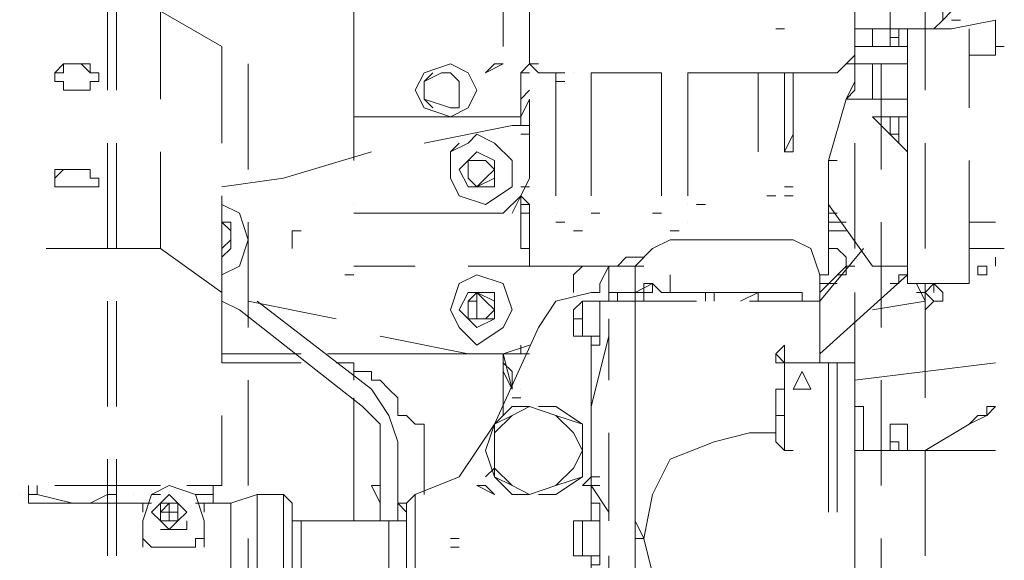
# Model space of a CAD drawing. Header units: millimetres. Extents: x 0 to 1151, y 0 to 297.
# Tile 54 of 93: x 352.72 to 357.46, y 134.67 to 137.27. Entities that reach past the tile are written whole.
import ezdxf

# ---------------------------------------------------------------- set-up
doc = ezdxf.new("R2010")
doc.units = ezdxf.units.MM
doc.header["$MEASUREMENT"] = 0
doc.layers.get('0').update_dxf_attribs({"linetype": 'CONTINUOUS'})

msp = doc.modelspace()

# ---------------------------------------------------------------- linework, layer by layer
at = {"color": 7, "linetype": 'Continuous', "lineweight": 20, "true_color": 0x000007}
for p, q in [((356.9123, 137.227), (356.9123, 137.481)), ((355.1767, 137.4387), (355.1767, 137.1)), ((356.743, 136.9307), (356.743, 137.4387)), ((357.0817, 136.9307), (357.0817, 137.4387)), ((353.1447, 136.9307), (353.1447, 137.3963)), ((353.187, 136.9307), (353.187, 137.3963)), ((353.3987, 136.8883), (353.3987, 137.3117)), ((353.3987, 137.3117), (353.695, 137.1423)), ((355.0497, 137.3117), (355.0497, 137.2693)), ((355.0497, 137.227), (355.0497, 137.3117)), ((355.0497, 137.227), (355.0497, 137.2693)), ((355.1767, 137.2693), (355.1767, 137.2693)), ((357.2087, 137.2693), (357.251, 137.2693)), ((357.2087, 137.2693), (357.2087, 137.2693)), ((357.4203, 137.2693), (357.2087, 137.227)), ((357.4203, 137.227), (357.4203, 137.2693)), ((355.0497, 137.227), (355.0497, 137.1423)), ((355.0497, 137.227), (355.0497, 137.227)), ((356.362, 137.227), (356.4043, 137.227)), ((356.7853, 137.227), (356.9123, 137.227)), ((356.8277, 137.227), (356.8277, 137.1423)), ((356.9123, 137.227), (356.9547, 137.227)), ((356.9123, 137.1423), (356.9123, 137.227)), ((356.9547, 137.227), (357.124, 137.227)), ((356.9547, 137.227), (356.9547, 137.1423)), ((356.9547, 137.1423), (356.9547, 137.227)), ((356.997, 137.227), (356.997, 136.846)), ((356.997, 137.1423), (356.997, 137.227)), ((356.997, 137.1423), (356.997, 137.227)), ((356.997, 137.227), (356.997, 136.846)), ((357.124, 137.227), (357.2087, 137.227)), ((357.2933, 137.227), (357.2933, 136.846)), ((357.2933, 137.227), (357.2933, 137.1)), ((356.743, 137.1), (356.743, 137.1847)), ((356.9547, 137.1423), (356.9547, 137.1847)), ((353.695, 137.1423), (353.695, 136.6767)), ((355.0497, 137.1423), (355.0497, 137.1423)), ((355.1767, 137.1423), (355.1767, 137.1423)), ((356.997, 137.1423), (356.743, 137.1423)), ((357.4203, 137.1423), (357.4627, 137.1423)), ((356.997, 137.1), (356.997, 136.846)), ((356.997, 137.1), (356.997, 136.846)), ((352.933, 137.0577), (353.0177, 137.0577)), ((353.0177, 137.0577), (353.06, 137.0577)), ((353.822, 137.0577), (353.822, 136.5497)), ((354.33, 137.0577), (354.33, 137.0577)), ((355.0497, 137.0577), (354.965, 137.0153)), ((354.965, 137.0153), (355.0073, 137.0577)), ((355.0073, 137.0577), (355.0497, 137.0577)), ((355.1767, 137.0577), (355.1343, 137.0153)), ((355.1767, 137.0577), (355.1767, 137.0577)), ((355.1767, 137.0577), (355.219, 137.0577)), ((355.1767, 137.0577), (355.1767, 137.0577)), ((356.87, 136.5497), (356.87, 137.0577)), ((355.1343, 137.0153), (355.1767, 137.0153)), ((355.219, 137.0153), (355.3037, 137.0153)), ((355.219, 137.0153), (355.3037, 137.0153)), ((355.3037, 137.0153), (355.2613, 137.0153)), ((355.3037, 137.0153), (355.346, 137.0153)), ((355.3037, 137.0153), (355.3037, 136.973)), ((355.3883, 137.0153), (355.3883, 137.0153)), ((355.473, 137.0153), (355.473, 137.0153)), ((355.473, 137.0153), (355.473, 137.0153)), ((355.473, 137.0153), (355.8117, 137.0153)), ((355.473, 137.0153), (355.473, 136.973)), ((355.473, 137.0153), (355.5153, 137.0153)), ((355.8117, 137.0153), (355.7693, 137.0153)), ((355.7693, 137.0153), (355.7693, 137.0153)), ((355.8117, 137.0153), (355.8117, 137.0153)), ((355.8117, 136.973), (355.8117, 137.0153)), ((355.981, 137.0153), (355.9387, 137.0153)), ((355.9387, 137.0153), (356.4467, 137.0153)), ((355.981, 137.0153), (355.9387, 137.0153)), ((355.9387, 137.0153), (356.4043, 137.0153)), ((355.9387, 137.0153), (355.9387, 136.973)), ((355.981, 137.0153), (356.0233, 137.0153)), ((355.981, 137.0153), (356.0233, 137.0153)), ((356.0233, 137.0153), (356.0657, 137.0153)), ((356.2773, 137.0153), (356.235, 137.0153)), ((356.2773, 137.0153), (356.235, 137.0153)), ((356.2773, 136.973), (356.2773, 137.0153)), ((356.3197, 137.0153), (356.3197, 137.0153)), ((356.4467, 137.0153), (356.4043, 137.0153)), ((356.4467, 137.0153), (356.4043, 137.0153)), ((356.4043, 137.0153), (356.4467, 137.0153)), ((356.4467, 136.8883), (356.4467, 137.0153)), ((356.4467, 137.0153), (356.4467, 137.0153)), ((356.4467, 137.0153), (356.489, 137.0153)), ((356.743, 137.0153), (356.743, 137.0153)), ((356.743, 137.0153), (356.743, 137.0153)), ((356.743, 137.0153), (356.743, 136.973)), ((353.0177, 136.9307), (352.933, 136.9307)), ((355.1343, 136.8883), (355.1767, 136.9307)), ((355.1767, 136.9307), (355.1767, 136.9307)), ((355.3037, 136.973), (355.346, 136.973)), ((355.3037, 136.973), (355.346, 136.973)), ((355.3037, 136.4227), (355.3037, 136.973)), ((355.473, 136.4227), (355.473, 136.973)), ((355.8117, 136.973), (355.8117, 136.4227)), ((355.8117, 136.973), (355.8117, 136.973)), ((355.9387, 136.973), (355.9387, 136.973)), ((355.9387, 136.4227), (355.9387, 136.973)), ((355.9387, 136.973), (355.9387, 136.973)), ((356.2773, 136.973), (356.2773, 136.6343)), ((356.4043, 136.6343), (356.4043, 136.973)), ((356.743, 136.973), (356.7007, 136.8883)), ((356.743, 136.9307), (356.7007, 136.8883)), ((356.997, 136.9307), (356.997, 136.9307)), ((354.33, 136.8883), (354.33, 136.592)), ((355.1767, 136.8883), (355.1767, 136.5073)), ((356.4467, 136.6343), (356.4467, 136.8883)), ((356.616, 136.592), (356.7007, 136.8883)), ((356.997, 136.8883), (356.7007, 136.8883)), ((355.0497, 136.8037), (354.7957, 136.8037)), ((355.1343, 136.8037), (355.1343, 136.7613)), ((356.9123, 136.719), (356.9123, 136.8037)), ((356.9547, 136.8037), (356.9547, 136.6767)), ((356.9547, 136.6767), (356.9547, 136.8037)), ((356.997, 136.6343), (356.997, 136.8037)), ((356.997, 136.6343), (356.997, 136.8037)), ((355.092, 136.7613), (354.6687, 136.6767)), ((355.1767, 136.7613), (355.092, 136.7613)), ((354.9227, 136.719), (355.0073, 136.6767)), ((355.0073, 136.6767), (354.9227, 136.719)), ((355.1767, 136.719), (355.1343, 136.719)), ((355.1767, 136.719), (355.1343, 136.719)), ((355.1767, 136.719), (355.1343, 136.719)), ((355.1343, 136.719), (355.1767, 136.719)), ((355.1343, 136.719), (355.1767, 136.719)), ((355.1767, 136.719), (355.1767, 136.719)), ((356.4043, 136.6343), (356.4467, 136.719)), ((356.9547, 136.6767), (356.9547, 136.719)), ((353.1447, 136.1687), (353.1447, 136.6767)), ((353.187, 136.1687), (353.187, 136.6767)), ((354.838, 136.6767), (354.7957, 136.6343)), ((356.743, 136.1687), (356.743, 136.6767)), ((357.0817, 136.1687), (357.0817, 136.6767)), ((354.4147, 136.6343), (353.9913, 136.5073)), ((356.4467, 136.6343), (356.4043, 136.6343)), ((356.6583, 136.592), (356.616, 136.592)), ((356.616, 136.592), (356.6583, 136.592)), ((356.616, 136.592), (356.6583, 136.592)), ((356.6583, 136.592), (356.616, 136.592)), ((356.997, 136.592), (356.997, 136.211)), ((356.997, 136.592), (356.997, 136.211)), ((357.2933, 136.592), (357.2933, 136.211)), ((352.933, 136.5497), (353.0177, 136.5497)), ((353.9913, 136.5073), (353.695, 136.465)), ((355.1343, 136.4227), (355.1767, 136.5073)), ((353.0177, 136.465), (352.933, 136.465)), ((355.1343, 136.465), (355.1767, 136.465)), ((356.4043, 136.465), (356.4467, 136.465)), ((353.695, 136.4227), (353.695, 135.957)), ((355.092, 136.338), (355.1343, 136.4227)), ((355.1767, 136.3803), (355.1343, 136.4227)), ((356.3197, 136.4227), (356.362, 136.4227)), ((356.3197, 136.4227), (356.3197, 136.4227)), ((356.3197, 136.4227), (356.362, 136.4227)), ((356.362, 136.4227), (356.362, 136.4227)), ((356.362, 136.4227), (356.362, 136.4227)), ((356.4043, 136.4227), (356.4467, 136.4227)), ((354.33, 136.3803), (354.33, 136.3803)), ((355.1343, 136.3803), (355.1343, 136.1687)), ((355.1767, 136.3803), (355.1767, 136.1687)), ((355.9387, 136.3803), (355.9387, 136.3803)), ((355.981, 136.3803), (356.0233, 136.3803)), ((354.965, 136.338), (354.33, 136.338)), ((354.33, 136.338), (354.33, 136.338)), ((355.0073, 136.338), (355.0497, 136.338)), ((355.1767, 136.338), (355.1343, 136.338)), ((355.1767, 136.338), (355.1767, 136.084)), ((355.3037, 136.338), (355.3037, 136.338)), ((355.473, 136.338), (355.5153, 136.338)), ((355.7693, 136.338), (355.8117, 136.338)), ((356.616, 136.338), (356.6583, 136.338)), ((356.616, 136.338), (356.6583, 136.338)), ((353.822, 136.2957), (353.822, 135.7877)), ((355.1767, 136.084), (355.1767, 136.2957)), ((355.3037, 136.2957), (355.346, 136.2957)), ((355.9387, 136.2957), (355.9387, 136.2957)), ((356.7007, 136.2957), (356.616, 136.2957)), ((356.87, 135.7877), (356.87, 136.2957)), ((356.997, 136.1687), (356.997, 136.2957)), ((357.4203, 136.2957), (357.2933, 136.2957)), ((354.0337, 136.1687), (354.0337, 136.2533)), ((355.3883, 136.2533), (355.4307, 136.2533)), ((355.3883, 136.2533), (355.3883, 136.2533)), ((355.3883, 136.2533), (355.4307, 136.2533)), ((355.4307, 136.2533), (355.4307, 136.2533)), ((355.854, 136.2533), (355.8963, 136.2533)), ((355.854, 136.2533), (355.854, 136.2533)), ((355.854, 136.2533), (355.8963, 136.2533)), ((355.8963, 136.2533), (355.8963, 136.2533)), ((356.7007, 136.2533), (356.616, 136.2533)), ((356.616, 136.2533), (356.7007, 136.2533)), ((355.854, 136.211), (355.7693, 136.1687)), ((355.854, 136.211), (356.4467, 136.211)), ((355.1767, 136.1687), (355.1767, 136.084)), ((355.6847, 136.084), (355.7693, 136.1687)), ((356.5737, 135.9147), (356.7853, 136.1687)), ((357.4203, 136.1687), (357.2933, 136.1687)), ((357.4203, 136.1687), (357.4627, 136.1687)), ((357.4203, 136.084), (357.4203, 136.1263)), ((354.33, 136.084), (354.6263, 136.084)), ((354.8803, 136.084), (355.1767, 136.084)), ((355.6, 136.084), (355.1767, 136.084)), ((355.4307, 136.084), (355.3883, 136.0417)), ((355.5153, 135.9993), (355.5577, 136.084)), ((355.5577, 135.9147), (355.5577, 136.084)), ((355.5577, 135.9993), (355.5577, 136.084)), ((355.5577, 136.084), (355.6847, 136.084)), ((355.727, 136.084), (355.6, 136.084)), ((355.6423, 136.084), (355.6, 136.084)), ((356.5737, 135.957), (356.7007, 136.084)), ((356.7007, 136.0417), (356.7007, 136.084)), ((356.743, 136.084), (356.7007, 136.084)), ((357.378, 136.0417), (357.378, 136.084)), ((354.2877, 136.0417), (354.33, 136.0417)), ((355.3883, 136.0417), (355.3883, 135.957)), ((356.5737, 135.6607), (356.997, 136.0417)), ((356.5737, 136.0417), (356.5737, 136.0417)), ((356.5737, 136.0417), (356.5737, 136.0417)), ((356.5737, 136.0417), (356.5737, 136.0417)), ((356.616, 136.0417), (356.616, 136.0417)), ((356.6583, 136.0417), (356.7007, 136.0417)), ((356.997, 136.0417), (356.997, 136.0417)), ((355.5153, 135.9993), (355.5153, 135.9993)), ((356.5737, 135.9993), (356.6583, 135.9993)), ((356.5737, 135.9993), (356.5737, 135.9993)), ((357.0817, 135.8723), (357.0817, 135.9993)), ((357.0817, 135.9993), (357.0817, 135.8723)), ((357.1663, 135.957), (357.124, 135.9993)), ((354.9227, 135.957), (354.9227, 135.83)), ((355.473, 135.957), (355.5153, 135.957)), ((355.6847, 135.83), (355.6847, 135.957)), ((355.727, 135.957), (355.727, 135.9147)), ((356.0233, 135.957), (356.0233, 135.9147)), ((356.0657, 135.9147), (356.0657, 135.957)), ((356.2773, 135.957), (356.1927, 135.9147)), ((356.2773, 135.957), (356.235, 135.957)), ((356.2773, 135.9147), (356.2773, 135.957)), ((356.4467, 135.957), (356.4467, 135.957)), ((356.743, 135.449), (356.743, 135.957)), ((357.0817, 135.957), (357.0393, 135.957)), ((357.124, 135.9147), (357.0817, 135.957)), ((357.124, 135.9147), (357.0817, 135.957)), ((357.0817, 135.449), (357.0817, 135.957)), ((357.124, 135.957), (357.124, 135.957)), ((357.124, 135.957), (357.124, 135.957)), ((357.124, 135.957), (357.124, 135.957)), ((353.1447, 135.4067), (353.1447, 135.9147)), ((353.187, 135.4067), (353.187, 135.9147)), ((353.7797, 135.8723), (353.695, 135.9147)), ((353.822, 135.9147), (353.822, 135.9147)), ((353.822, 135.9147), (354.2453, 135.83)), ((353.8643, 135.9147), (354.4147, 135.4913)), ((354.8803, 135.9147), (354.9227, 135.9147)), ((355.4307, 135.9147), (355.5153, 135.9147)), ((355.473, 135.9147), (355.5153, 135.9147)), ((355.473, 135.9147), (355.473, 135.9147)), ((355.473, 135.9147), (355.5153, 135.9147)), ((355.473, 135.9147), (355.5153, 135.9147)), ((355.5153, 135.9147), (355.473, 135.9147)), ((355.5153, 135.9147), (355.5153, 135.9147)), ((355.5577, 135.9147), (355.5577, 135.9147)), ((355.6847, 135.9147), (355.6847, 135.9147)), ((355.6847, 135.9147), (355.6847, 135.9147)), ((356.5313, 135.9147), (356.235, 135.9147)), ((356.5313, 135.9147), (356.489, 135.9147)), ((356.5313, 135.9147), (356.5313, 135.9147)), ((356.5737, 135.9147), (356.5313, 135.9147)), ((356.5737, 135.9147), (356.5313, 135.9147)), ((356.5737, 135.7877), (356.5737, 135.9147)), ((356.5737, 135.83), (356.5737, 135.9147)), ((356.5737, 135.9147), (356.5737, 135.9147)), ((357.124, 135.9147), (357.124, 135.9147)), ((353.7797, 135.8723), (354.3723, 135.4067)), ((355.6847, 135.83), (355.6847, 135.8723)), ((354.9227, 135.83), (354.965, 135.83)), ((355.3883, 135.83), (355.4307, 135.83)), ((356.5737, 135.83), (356.5737, 135.703)), ((355.219, 135.7453), (355.219, 135.7453)), ((355.4307, 135.7453), (355.5153, 135.7453)), ((355.473, 135.703), (355.473, 135.7453)), ((355.5153, 135.7453), (355.5153, 135.703)), ((356.5737, 135.6183), (356.5737, 135.7877)), ((355.1767, 135.703), (355.1767, 135.703)), ((355.1767, 135.703), (355.1767, 135.703)), ((355.1767, 135.703), (355.1767, 135.703)), ((355.473, 135.449), (355.473, 135.703)), ((355.5153, 135.703), (355.5153, 135.703)), ((356.5737, 135.703), (356.5737, 135.6183)), ((354.076, 135.6607), (353.695, 135.6607)), ((354.8803, 135.6607), (354.203, 135.6607)), ((355.0497, 135.6607), (354.965, 135.6607)), ((355.0497, 135.6607), (355.0497, 135.3643)), ((355.092, 135.4913), (355.0497, 135.6607)), ((355.092, 135.6607), (355.1767, 135.6607)), ((356.362, 135.6607), (356.4043, 135.6183)), ((353.695, 135.6183), (354.076, 135.6183)), ((353.695, 135.6183), (354.076, 135.6183)), ((354.2453, 135.6183), (354.33, 135.6183)), ((354.33, 135.6183), (354.33, 135.576)), ((354.33, 135.6183), (354.33, 135.576)), ((356.4043, 135.6183), (356.362, 135.6183)), ((356.4043, 135.6183), (356.4043, 135.6183)), ((356.4043, 135.6183), (356.616, 135.6183)), ((356.5313, 135.6183), (356.5313, 135.6183)), ((356.5313, 135.6183), (356.5313, 135.6183)), ((356.616, 135.576), (356.616, 135.6183)), ((356.616, 135.6183), (356.6583, 135.6183)), ((356.616, 135.576), (356.616, 135.6183)), ((356.743, 135.6183), (356.616, 135.6183)), ((356.6583, 135.576), (356.6583, 135.6183)), ((357.4203, 135.6183), (356.743, 135.5337)), ((356.743, 135.576), (356.743, 135.6183)), ((354.33, 135.5337), (354.33, 135.576)), ((355.092, 135.4913), (355.0497, 135.576)), ((356.489, 135.576), (356.4467, 135.4913)), ((356.616, 135.576), (356.616, 135.1527)), ((356.616, 135.576), (356.616, 135.1527)), ((356.616, 135.1527), (356.616, 135.576)), ((356.6583, 135.576), (356.6583, 135.1527)), ((356.743, 135.576), (356.743, 135.1527)), ((353.822, 135.5337), (353.822, 135.0257)), ((355.6847, 135.2373), (355.6847, 135.5337)), ((356.4043, 135.5337), (356.4043, 135.5337)), ((356.489, 135.5337), (356.489, 135.5337)), ((356.87, 135.0257), (356.87, 135.5337)), ((355.1343, 135.4913), (355.1343, 135.4913)), ((356.362, 135.2797), (356.362, 135.4913)), ((356.4043, 135.4913), (356.362, 135.4913)), ((356.4467, 135.4913), (356.489, 135.4913)), ((354.33, 135.449), (354.33, 134.8563)), ((354.33, 134.8563), (354.33, 135.449)), ((354.33, 135.4067), (354.33, 135.449)), ((354.33, 135.449), (354.33, 135.1103)), ((355.0497, 135.449), (355.0497, 135.4067)), ((355.1343, 135.449), (355.092, 135.449)), ((355.473, 135.449), (355.473, 135.4067)), ((354.3723, 135.4067), (354.3723, 135.4067)), ((355.092, 135.4067), (355.092, 135.4067)), ((355.092, 135.4067), (355.1343, 135.4067)), ((355.1343, 135.4067), (355.1343, 135.4067)), ((355.1767, 135.4067), (355.3037, 135.3643)), ((355.219, 135.4067), (355.2613, 135.4067)), ((355.2613, 135.4067), (355.3037, 135.4067)), ((356.4043, 135.4067), (356.4043, 135.4067)), ((356.7853, 135.4067), (356.743, 135.4067)), ((356.7853, 135.4067), (356.7853, 135.195)), ((354.6687, 134.9833), (354.6687, 135.322)), ((355.0073, 135.068), (355.0073, 135.322)), ((355.3037, 135.3643), (355.4307, 135.322)), ((355.4307, 135.322), (355.4307, 135.068)), ((355.473, 135.068), (355.473, 135.322)), ((355.473, 135.322), (355.473, 135.2373)), ((355.6847, 134.9833), (355.6847, 135.322)), ((356.4043, 135.3643), (356.362, 135.3643)), ((356.4043, 135.322), (356.4043, 135.322)), ((356.4043, 135.2797), (356.4043, 135.322)), ((357.2933, 135.322), (357.0817, 135.195)), ((355.5577, 134.9833), (355.5577, 135.2797)), ((355.6847, 135.2797), (355.6847, 134.9833)), ((356.4043, 135.2797), (356.4043, 135.195)), ((356.9123, 135.2797), (356.9123, 135.195)), ((354.457, 135.2373), (354.457, 134.8563)), ((354.5417, 135.2373), (354.5417, 134.8563)), ((355.6847, 134.8563), (355.6847, 135.2373)), ((354.33, 135.1527), (354.33, 135.195)), ((356.4043, 135.195), (356.4467, 135.195)), ((356.4043, 135.195), (356.4467, 135.195)), ((356.9123, 135.195), (356.743, 135.195)), ((356.743, 134.687), (356.743, 135.195)), ((356.9547, 135.195), (356.9123, 135.195)), ((357.4203, 135.195), (356.9547, 135.195)), ((357.0817, 134.687), (357.0817, 135.195)), ((357.4203, 135.195), (357.4203, 135.195)), ((353.1447, 134.687), (353.1447, 135.1527)), ((353.187, 134.687), (353.187, 135.1527)), ((356.616, 134.8987), (356.616, 135.1527)), ((356.616, 134.8987), (356.616, 135.1527)), ((356.616, 134.8987), (356.616, 135.1527)), ((356.6583, 134.8987), (356.6583, 135.1527)), ((356.743, 134.8987), (356.743, 135.1527)), ((354.33, 135.1103), (354.33, 135.1103)), ((354.33, 135.1103), (354.33, 134.8563)), ((355.0073, 135.1103), (354.965, 135.068)), ((355.473, 135.068), (355.4307, 135.0257)), ((355.473, 135.068), (355.473, 135.0257)), ((355.473, 135.068), (355.5153, 135.068)), ((356.743, 135.068), (356.743, 134.3907)), ((352.7637, 134.9833), (352.7637, 135.0257)), ((352.806, 135.0257), (352.806, 134.9833)), ((352.8907, 135.0257), (353.3987, 135.0257)), ((353.187, 134.9833), (353.187, 135.0257)), ((353.6527, 134.941), (353.6527, 135.0257)), ((353.6527, 134.9833), (353.6527, 135.0257)), ((354.33, 135.0257), (354.33, 135.0257)), ((354.4147, 135.0257), (354.457, 135.0257)), ((354.4147, 135.0257), (354.4147, 135.0257)), ((354.4147, 135.0257), (354.457, 134.941)), ((354.457, 134.9833), (354.457, 135.0257)), ((355.0073, 134.9833), (354.9227, 135.0257)), ((354.9227, 135.0257), (354.965, 135.0257)), ((355.4307, 135.0257), (355.473, 135.0257)), ((355.473, 135.0257), (355.5577, 134.8987)), ((355.473, 135.0257), (355.473, 134.941)), ((355.473, 135.0257), (355.5153, 135.0257)), ((352.7213, 134.9833), (352.7213, 134.9833)), ((352.806, 134.9833), (352.7637, 134.9833)), ((352.7637, 134.941), (352.7637, 134.9833)), ((352.7637, 134.941), (352.806, 134.941)), ((352.806, 134.9833), (352.9753, 134.941)), ((353.1447, 134.941), (352.806, 134.941)), ((352.8907, 134.941), (353.314, 134.941)), ((353.1447, 134.941), (353.187, 134.941)), ((353.187, 134.9833), (353.187, 134.941)), ((353.187, 134.941), (353.187, 134.941)), ((353.2293, 134.941), (353.2717, 134.941)), ((353.2293, 134.941), (353.2717, 134.941)), ((353.2293, 134.941), (353.2717, 134.941)), ((353.2293, 134.941), (353.2717, 134.941)), ((353.2717, 134.9833), (353.2717, 134.9833)), ((353.314, 134.941), (353.3563, 134.941)), ((353.314, 134.941), (353.3563, 134.941)), ((353.314, 134.8987), (353.314, 134.941)), ((353.3563, 134.9833), (353.3987, 134.9833)), ((353.4833, 134.941), (353.441, 134.941)), ((353.441, 134.941), (353.4833, 134.941)), ((353.441, 134.941), (353.441, 134.8563)), ((353.568, 134.941), (353.6103, 134.941)), ((353.6103, 134.941), (353.6103, 134.941)), ((353.6103, 134.941), (353.7373, 134.941)), ((353.6103, 134.941), (353.6103, 134.8987)), ((353.7373, 134.941), (353.8643, 134.9833)), ((353.7373, 134.941), (353.7373, 134.306)), ((353.8643, 134.9833), (353.8643, 134.5177)), ((353.8643, 134.9833), (353.9913, 134.9833)), ((353.9913, 134.5177), (353.9913, 134.9833)), ((354.0337, 134.941), (353.9913, 134.9833)), ((354.0337, 134.5177), (354.0337, 134.941)), ((354.5417, 134.941), (354.584, 134.8987)), ((354.584, 134.941), (354.5417, 134.941)), ((354.584, 134.941), (354.6263, 134.9833)), ((354.584, 134.56), (354.584, 134.941)), ((354.6263, 134.56), (354.6263, 134.9833)), ((355.0073, 134.9833), (355.0073, 134.9833)), ((355.473, 134.8563), (355.473, 134.941)), ((355.473, 134.941), (355.473, 134.8563)), ((355.5577, 134.9833), (355.5577, 134.8563)), ((355.6847, 134.9833), (355.6847, 134.9833)), ((355.6847, 134.9833), (355.6847, 134.8563)), ((355.6847, 134.9833), (355.6847, 134.687)), ((355.6847, 134.9833), (355.6847, 134.9833)), ((353.6103, 134.8987), (353.6103, 134.8987)), ((354.584, 134.8563), (354.584, 134.8987)), ((355.5153, 134.687), (355.5153, 134.8987)), ((353.314, 134.8563), (353.314, 134.8563)), ((353.314, 134.814), (353.314, 134.8563)), ((353.314, 134.7293), (353.314, 134.8563)), ((353.6103, 134.8563), (353.6103, 134.8563)), ((353.6103, 134.814), (353.6103, 134.8563)), ((354.076, 134.8563), (354.0337, 134.8563)), ((354.076, 134.8563), (354.076, 134.56)), ((354.076, 134.56), (354.076, 134.8563)), ((354.4993, 134.8563), (354.076, 134.8563)), ((354.4993, 134.8563), (354.4993, 134.56)), ((354.584, 134.8563), (354.4993, 134.8563)), ((355.4307, 134.8563), (355.5153, 134.8563)), ((355.6847, 134.687), (355.6847, 134.8563)), ((355.6847, 134.8563), (355.6847, 134.7293)), ((355.6847, 134.8563), (355.6847, 134.8563)), ((353.3987, 134.814), (353.441, 134.814)), ((353.441, 134.814), (353.441, 134.814)), ((353.441, 134.814), (353.4833, 134.814)), ((353.6103, 134.814), (353.6103, 134.7293)), ((353.822, 134.7717), (353.822, 134.306)), ((354.7957, 134.7717), (354.838, 134.7717)), ((356.87, 134.306), (356.87, 134.7717)), ((353.314, 134.7293), (353.314, 134.7293)), ((353.314, 134.7293), (353.314, 134.7293)), ((353.5257, 134.7293), (353.3987, 134.7293)), ((354.7957, 134.7293), (354.838, 134.7293)), ((355.4307, 134.687), (355.5153, 134.687)), ((355.473, 134.687), (355.473, 134.6447)), ((355.473, 134.687), (355.5153, 134.687)), ((355.5577, 134.687), (355.5577, 134.6023)), ((355.6847, 134.3483), (355.6847, 134.687))]:
    msp.add_line(p, q, dxfattribs=at)
for points in [[(354.33, 137.4387), (354.33, 137.227), (354.33, 137.6927)], [(357.1663, 137.2693), (357.2087, 137.3117), (357.2087, 137.6927)], [(357.1663, 137.481), (357.1663, 137.2693), (357.124, 137.227)], [(355.0497, 137.1423), (355.0497, 137.2693), (355.0497, 137.227)], [(354.33, 137.227), (354.33, 136.8883), (354.33, 136.8037), (354.3723, 136.8037), (354.7957, 136.8037)], [(356.7853, 137.227), (356.743, 137.227), (356.743, 137.1847)], [(356.7853, 137.227), (356.743, 137.227), (356.743, 137.1423)], [(356.9547, 137.227), (356.9547, 137.1847), (356.9123, 137.1847), (356.9123, 137.1423)], [(357.124, 137.227), (357.2087, 137.227), (357.1663, 137.227), (357.2087, 137.227)], [(357.4203, 137.227), (357.4203, 137.1), (357.2933, 137.1)], [(355.1767, 137.1), (355.1767, 137.0577), (355.219, 137.0153)], [(356.4467, 137.0153), (356.6583, 137.0153), (356.7007, 137.0577), (356.743, 137.1)], [(356.6583, 137.0153), (356.7007, 137.0577), (356.743, 137.1), (356.743, 137.0153)], [(352.933, 137.0577), (352.8907, 137.0153), (352.8907, 136.973), (352.933, 136.973), (352.933, 136.9307)], [(353.0177, 137.0577), (352.933, 137.0577), (352.933, 137.0153), (352.8907, 137.0153), (352.8907, 136.973)], [(353.0177, 136.9307), (353.06, 136.9307), (353.06, 136.973), (353.1023, 136.973), (353.1023, 137.0153), (353.06, 137.0153), (353.06, 137.0577), (353.0177, 137.0577)], [(353.1023, 136.973), (353.1023, 137.0153), (353.06, 137.0153), (353.0177, 137.0577)], [(353.1023, 136.973), (353.1023, 137.0153), (353.06, 137.0153), (353.06, 137.0577)], [(356.7007, 137.0577), (356.743, 137.0577), (356.8277, 137.0577)], [(356.997, 137.0577), (356.997, 136.8037), (356.8277, 136.8037)], [(356.997, 136.8883), (356.997, 137.0577), (356.8277, 137.0577), (356.8277, 136.8883)], [(354.6687, 136.9307), (354.6687, 136.973), (354.711, 137.0153)], [(354.838, 136.846), (354.838, 136.8883), (354.838, 136.973), (354.7957, 137.0153), (354.7533, 137.0153), (354.6687, 136.973), (354.6687, 136.8883), (354.7957, 136.846), (354.838, 136.846), (354.7957, 136.846)], [(355.0497, 136.8037), (355.1343, 136.8037), (355.1343, 136.8883), (355.1343, 137.0153)], [(356.362, 137.0153), (356.4043, 137.0153), (356.4043, 136.973)], [(354.711, 136.846), (354.6687, 136.8883), (354.6687, 136.9307)], [(355.1343, 136.7613), (355.1343, 136.8037), (355.1767, 136.8883)], [(356.997, 136.084), (356.997, 136.6343), (356.8277, 136.8037)], [(356.9547, 136.8037), (356.9547, 136.719), (356.9123, 136.719)], [(354.7957, 136.6343), (354.8803, 136.6767), (354.9227, 136.719)], [(354.7957, 136.6343), (354.7957, 136.5073), (354.838, 136.4227), (354.965, 136.3803), (355.092, 136.465), (355.092, 136.592), (355.0073, 136.6767)], [(352.8483, 136.1687), (353.3987, 136.1687), (353.3987, 136.6343)], [(356.616, 136.592), (356.616, 136.0417), (356.5737, 136.0417)], [(352.933, 136.5497), (352.8907, 136.5497), (352.8907, 136.5073), (352.8907, 136.465), (352.933, 136.465)], [(353.0177, 136.5497), (352.933, 136.5497), (352.8907, 136.5073)], [(353.0177, 136.465), (353.06, 136.465), (353.1023, 136.465), (353.1023, 136.5073), (353.06, 136.5073), (353.06, 136.5497), (353.0177, 136.5497)], [(353.1023, 136.5073), (353.06, 136.5073), (353.06, 136.5497), (353.0177, 136.5497)], [(355.1343, 136.4227), (355.0497, 136.338), (354.965, 136.338)], [(355.1343, 136.4227), (355.1343, 136.3803), (355.1767, 136.3803)], [(353.695, 136.0417), (353.7797, 136.084), (353.822, 136.211), (353.7797, 136.338), (353.695, 136.3803)], [(356.997, 136.084), (356.8277, 136.084), (356.616, 136.3803)], [(353.695, 136.1263), (353.7373, 136.1687), (353.7373, 136.2957), (353.695, 136.2957)], [(353.695, 136.1687), (353.7373, 136.211), (353.7373, 136.2533), (353.695, 136.2957)], [(353.695, 136.1687), (353.7373, 136.211), (353.7373, 136.2533), (353.695, 136.2957)], [(356.6583, 136.2957), (356.616, 136.2957), (356.7007, 136.2957)], [(354.0337, 136.1687), (354.0337, 136.2533), (354.076, 136.2533)], [(356.5737, 136.0417), (356.5313, 136.1687), (356.4467, 136.211)], [(356.997, 135.9993), (357.2933, 135.9993), (357.2933, 136.211)], [(356.997, 136.211), (356.997, 135.9993), (356.997, 136.084)], [(356.997, 136.0417), (356.997, 135.9993), (356.997, 136.211)], [(353.695, 135.6183), (353.695, 135.957), (353.3987, 136.1687)], [(355.1343, 136.1687), (355.1767, 136.1687), (355.1767, 136.1263), (355.1767, 136.084)], [(355.6, 136.084), (355.6423, 136.1263), (355.727, 136.1263)], [(356.743, 136.084), (356.7007, 136.084), (356.7007, 136.1263), (356.6583, 136.1687), (356.616, 136.1687)], [(355.5577, 135.957), (355.6847, 135.957), (355.6847, 136.084)], [(355.6847, 135.7877), (355.6847, 136.084), (355.6847, 135.83)], [(357.3357, 136.084), (357.3357, 136.0417), (357.378, 136.0417)], [(355.854, 136.0417), (355.854, 135.957), (356.4467, 135.957)], [(356.5737, 136.0417), (356.5737, 135.9993), (356.5737, 135.9147)], [(356.9123, 135.9993), (356.9547, 135.9993), (356.9547, 136.0417), (356.997, 136.0417)], [(355.473, 135.957), (355.5153, 135.957), (355.5153, 135.9993)], [(355.981, 135.9147), (355.6847, 135.9147), (355.6847, 135.957), (355.727, 135.957), (355.7693, 135.957), (355.7693, 135.9993)], [(355.6847, 135.9147), (355.6847, 135.957), (355.727, 135.957), (355.7693, 135.957), (355.7693, 135.9993), (355.6847, 135.957), (355.727, 135.957), (355.727, 135.9993), (355.7693, 135.9993)], [(355.7693, 135.9993), (355.8117, 135.957), (355.854, 135.957)], [(357.0393, 135.9993), (357.0817, 135.9147), (356.8277, 135.8723)], [(357.0817, 135.957), (357.124, 135.9993), (357.124, 135.957)], [(355.473, 135.957), (355.3037, 135.9147), (355.219, 135.7877)], [(356.4467, 135.957), (356.489, 135.957), (356.489, 135.9147), (356.5313, 135.9147)], [(357.0817, 135.8723), (357.124, 135.9147), (357.1663, 135.9147), (357.1663, 135.957)], [(355.4307, 135.9147), (355.4307, 135.7453), (355.3883, 135.7453)], [(355.4307, 135.9147), (355.3883, 135.8723), (355.3883, 135.7453)], [(355.6847, 135.576), (355.6847, 135.9147), (355.5153, 135.9147), (355.5153, 135.7453)], [(355.5577, 135.5337), (355.5577, 135.83), (355.5577, 135.7453), (355.473, 135.4067), (355.473, 135.322)], [(355.6847, 135.2373), (355.6847, 135.83), (355.6847, 135.5337)], [(354.457, 135.7453), (354.8803, 135.6607), (355.0497, 135.6607), (355.1767, 135.703)], [(354.9227, 135.195), (355.0073, 135.322), (355.219, 135.7877)], [(355.0497, 135.6607), (355.1343, 135.6607), (355.1343, 135.703)], [(355.5153, 135.703), (355.473, 135.703), (355.473, 135.4067)], [(356.362, 135.6183), (356.362, 135.6607), (356.4043, 135.703)], [(356.4043, 135.6183), (356.4043, 135.6607), (356.4043, 135.703)], [(355.092, 135.4913), (355.092, 135.576), (355.0497, 135.6183), (355.0497, 135.6607)], [(354.2453, 135.6183), (354.33, 135.6183), (354.33, 135.576), (354.3723, 135.576), (354.4147, 135.576)], [(355.0497, 135.6183), (355.0497, 135.576), (355.092, 135.4913)], [(356.4043, 135.4913), (356.4043, 135.2797), (356.4043, 135.6183)], [(356.616, 135.576), (356.616, 135.6183), (356.4043, 135.6183)], [(354.457, 135.5337), (354.4147, 135.5337), (354.4147, 135.576)], [(356.489, 135.576), (356.5313, 135.4913), (356.489, 135.4913)], [(354.5417, 135.4067), (354.5417, 135.449), (354.4993, 135.4913), (354.457, 135.5337)], [(354.4147, 135.4913), (354.4993, 135.3643), (354.5417, 135.2373)], [(354.457, 135.2373), (354.457, 135.322), (354.3723, 135.4067)], [(354.5417, 135.4067), (354.5417, 135.3643), (354.584, 135.3643), (354.6263, 135.322), (354.6687, 135.322)], [(355.1767, 135.4067), (355.092, 135.4067), (355.0073, 135.322), (354.965, 135.195), (355.0073, 135.068), (355.092, 134.9833), (355.1767, 134.9833)], [(355.1767, 135.4067), (355.092, 135.3643), (355.0073, 135.322)], [(355.3037, 135.3643), (355.1767, 135.4067), (355.092, 135.3643)], [(355.219, 134.9833), (355.3037, 134.9833), (355.4307, 135.068), (355.4307, 135.195), (355.4307, 135.322), (355.3037, 135.4067), (355.219, 135.4067)], [(357.4203, 135.4067), (357.378, 135.3643), (357.3357, 135.3643), (357.2933, 135.322)], [(357.4203, 135.4067), (357.378, 135.4067), (357.378, 135.3643), (357.3357, 135.3643), (357.2933, 135.322)], [(357.4203, 135.4067), (357.378, 135.3643), (357.2933, 135.322)], [(353.5257, 135.0257), (353.695, 135.0257), (353.695, 135.3643)], [(355.092, 135.3643), (355.0073, 135.2797), (355.0073, 135.195)], [(355.4307, 135.195), (355.3883, 135.2797), (355.3037, 135.3643)], [(356.235, 135.2797), (356.0657, 135.2373), (355.854, 135.1527), (355.7693, 134.9833), (355.727, 134.7717), (355.7693, 134.6023), (355.854, 134.433), (356.0657, 134.3483), (356.235, 134.306)], [(356.4043, 135.195), (356.362, 135.2373), (356.362, 135.2797), (356.235, 135.2797)], [(354.6263, 134.9833), (354.838, 135.068), (354.9227, 135.195)], [(355.0073, 135.195), (355.0073, 135.1103), (355.092, 135.0257)], [(355.3037, 135.0257), (355.3883, 135.1103), (355.4307, 135.195)], [(355.0073, 135.068), (355.092, 135.0257), (355.1767, 134.9833)], [(355.1767, 134.9833), (355.3037, 135.0257), (355.4307, 135.068)], [(352.7637, 134.9833), (352.806, 134.9833), (352.806, 135.0257)], [(353.1447, 134.9833), (353.187, 134.9833), (353.1447, 134.9833), (353.1447, 135.0257)], [(353.6103, 134.8563), (353.568, 134.9833), (353.441, 135.0257), (353.3563, 134.9833), (353.314, 134.8563)], [(354.9227, 135.0257), (354.965, 135.0257), (355.0073, 134.9833)], [(355.092, 135.0257), (355.1767, 134.9833), (355.3037, 135.0257)], [(352.9753, 134.941), (353.06, 134.941), (353.1447, 134.9833)], [(353.441, 134.941), (353.3987, 134.941), (353.3987, 134.8563)], [(353.441, 134.941), (353.3987, 134.8987), (353.3987, 134.8563)], [(353.6527, 134.941), (353.6527, 134.9833), (353.568, 134.9833)], [(355.473, 134.941), (355.5153, 134.941), (355.5153, 134.8987)], [(353.3987, 134.8987), (353.441, 134.8987), (353.4833, 134.8987)], [(353.3987, 134.814), (353.441, 134.814), (353.5257, 134.814), (353.5257, 134.8563)], [(355.4307, 134.8563), (355.4307, 134.687), (355.3883, 134.687)], [(355.4307, 134.8563), (355.3883, 134.8563), (355.3883, 134.687)], [(355.6847, 134.8563), (355.727, 134.7717), (355.6847, 134.7717), (355.6847, 134.7293)], [(353.314, 134.814), (353.314, 134.7717), (353.3563, 134.7293), (353.3987, 134.7293)], [(353.5257, 134.7293), (353.568, 134.7293), (353.568, 134.7717), (353.6103, 134.7717), (353.6103, 134.814)], [(355.4307, 134.5177), (355.473, 134.56), (355.473, 134.687)], [(355.5153, 134.687), (355.5153, 134.6447), (355.473, 134.6447), (355.473, 134.56)], [(355.6847, 134.6023), (355.6847, 134.687), (355.6847, 134.3483)]]:
    msp.add_lwpolyline(points, dxfattribs=at)
for points in [[(354.9227, 136.9307), (354.8803, 137.0153), (354.7957, 137.0577), (354.6687, 137.0153), (354.6263, 136.9307), (354.6687, 136.846), (354.7957, 136.8037), (354.8803, 136.846)], [(355.9387, 137.0153), (355.981, 137.0153)], [(355.0073, 136.5497), (355.0073, 136.592), (354.9227, 136.6343), (354.8803, 136.592), (354.838, 136.5497), (354.8803, 136.465), (354.9227, 136.465), (355.0073, 136.465)], [(355.0073, 136.5497), (355.0073, 136.592), (354.9227, 136.6343), (354.8803, 136.592), (354.8803, 136.5497), (354.8803, 136.5073), (354.9227, 136.465), (355.0073, 136.5073)], [(355.0073, 136.5497), (355.0073, 136.592), (354.9227, 136.6343), (354.8803, 136.592), (354.8803, 136.5497), (354.8803, 136.5073), (354.9227, 136.465), (355.0073, 136.5073)], [(355.0073, 136.5497), (354.965, 136.592), (354.9227, 136.592), (354.8803, 136.592), (354.8803, 136.5497), (354.8803, 136.5073), (354.9227, 136.465), (354.965, 136.5073)], [(356.616, 136.338), (356.6583, 136.338)], [(357.3357, 136.084), (357.378, 136.084)], [(355.092, 135.8723), (355.0497, 135.9993), (354.9227, 136.0417), (354.838, 135.9993), (354.7957, 135.8723), (354.838, 135.7877), (354.9227, 135.703), (355.0497, 135.7877)], [(355.0073, 135.8723), (355.0073, 135.957), (354.9227, 135.957), (354.8803, 135.957), (354.838, 135.8723), (354.8803, 135.83), (354.9227, 135.7877), (355.0073, 135.83), (355.0073, 135.8723), (355.0073, 135.9147), (354.9227, 135.957), (354.8803, 135.9147), (354.8803, 135.8723), (354.8803, 135.83), (354.9227, 135.83), (355.0073, 135.83)], [(355.0073, 135.8723), (355.0073, 135.9147), (354.9227, 135.957), (354.8803, 135.9147), (354.8803, 135.8723), (354.8803, 135.83), (354.9227, 135.83), (355.0073, 135.83)], [(355.0073, 135.8723), (354.965, 135.9147), (354.9227, 135.957), (354.8803, 135.9147), (354.8803, 135.8723), (354.8803, 135.83), (354.9227, 135.83), (354.965, 135.83)], [(355.6, 135.9147), (355.6, 135.957)], [(356.4043, 135.4067), (356.4043, 135.5337)], [(356.997, 135.195), (356.997, 135.322), (356.9547, 135.322), (356.9123, 135.322), (356.9123, 135.2797), (356.9123, 135.2373), (356.9547, 135.2373), (356.9547, 135.195)], [(353.5257, 134.8987), (353.4833, 134.941), (353.441, 134.9833), (353.3987, 134.941), (353.3563, 134.8987), (353.3987, 134.8563), (353.441, 134.814), (353.4833, 134.8563)], [(353.4833, 134.8987), (353.4833, 134.941), (353.3987, 134.941), (353.3987, 134.8563), (353.441, 134.8563), (353.4833, 134.8563)], [(355.6847, 134.814), (355.6847, 134.7717)]]:
    msp.add_lwpolyline(points, close=True, dxfattribs=at)

doc.saveas('drawing.dxf')
